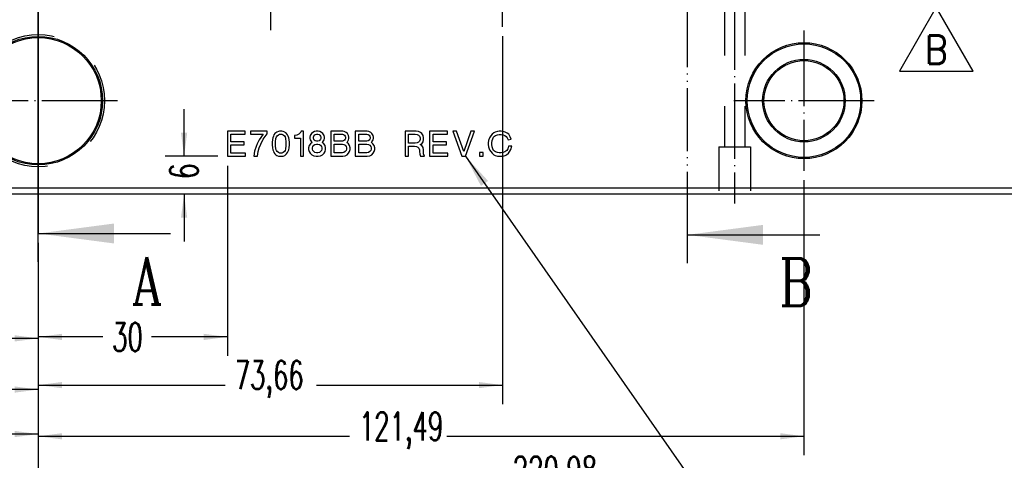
# Model space of a CAD drawing. Header units: inches. Extents: x -429 to 435, y -270 to 288.
# Tile 4 of 20: x -136 to -32, y -147 to -100. Entities that reach past the tile are written whole.
import ezdxf

# ---------------------------------------------------------------- set-up
doc = ezdxf.new("R2010")
doc.units = ezdxf.units.IN
for name, pattern in [('DASHED', [15, 7, -8]), ('DOT_CENTER', [14, 12, -1, 0, -1]), ('PHANTOM', [13, 10, -1, 0, -1, 0, -1])]:
    doc.linetypes.add(name, pattern=pattern)
doc.layers.add('1', color=7, linetype='Continuous')
doc.styles.add('CONVERTER_11', font='complex.shx', dxfattribs={"width": 0.76})
doc.styles.add('CONVERTER_12', font='txt.shx', dxfattribs={"width": 0.63})
doc.styles.add('CONVERTER_13', font='txt.shx', dxfattribs={"width": 0.9})
doc.dimstyles.new('ME10_DIM_116', dxfattribs={"dimtxt": 4.5, "dimasz": 3.75, "dimexe": 3, "dimexo": 1.5, "dimgap": 1.5, "dimtad": 0, "dimdsep": 46, "dimtxsty": 'CONVERTER_12', "dimsah": 1, "dimcen": 0.09, "dimclrd": 3, "dimclre": 3, "dimclrt": 3, "dimadec": 0, "dimazin": 0, "dimtfac": 1, "dimtdec": 4, "dimtix": 1, "dimtmove": 0, "dimatfit": 3, "dimfxl": 1, "dimtolj": 1, "dimtzin": 0, "dimarcsym": 0})
doc.dimstyles.new('ME10_DIM_117', dxfattribs={"dimtxt": 4.5, "dimasz": 3.75, "dimexe": 3, "dimexo": 1.5, "dimgap": 1.5, "dimtad": 0, "dimdsep": 46, "dimtxsty": 'CONVERTER_12', "dimsah": 1, "dimcen": 0.09, "dimclrd": 3, "dimclre": 3, "dimclrt": 3, "dimadec": 0, "dimazin": 0, "dimtfac": 1, "dimtdec": 4, "dimtix": 1, "dimtmove": 0, "dimatfit": 3, "dimfxl": 1, "dimtolj": 1, "dimtzin": 0, "dimarcsym": 0})
doc.dimstyles.new('ME10_DIM_118', dxfattribs={"dimtxt": 4.5, "dimasz": 3.75, "dimexe": 3, "dimexo": 1.5, "dimgap": 1.5, "dimtad": 0, "dimdsep": 46, "dimtxsty": 'CONVERTER_12', "dimsah": 1, "dimcen": 0.09, "dimclrd": 3, "dimclre": 3, "dimclrt": 3, "dimadec": 0, "dimazin": 0, "dimtfac": 1, "dimtdec": 4, "dimtix": 1, "dimtmove": 0, "dimatfit": 3, "dimfxl": 1, "dimtolj": 1, "dimtzin": 0, "dimarcsym": 0})
doc.dimstyles.new('ME10_DIM_122', dxfattribs={"dimtxt": 4.5, "dimasz": 3.75, "dimexe": 3, "dimexo": 1.5, "dimgap": 1.5, "dimtad": 0, "dimdsep": 46, "dimtxsty": 'CONVERTER_12', "dimsah": 1, "dimcen": 0.09, "dimclrd": 3, "dimclre": 3, "dimclrt": 3, "dimadec": 0, "dimazin": 0, "dimtfac": 1, "dimtdec": 4, "dimtix": 1, "dimtmove": 0, "dimatfit": 3, "dimfxl": 1, "dimtolj": 1, "dimtzin": 0, "dimarcsym": 0})
doc.dimstyles.new('ME10_DIM_123', dxfattribs={"dimtxt": 4.5, "dimasz": 3.75, "dimexe": 3, "dimexo": 1.5, "dimgap": 1.5, "dimtad": 0, "dimdsep": 46, "dimtxsty": 'CONVERTER_12', "dimsah": 1, "dimcen": 0.09, "dimclrd": 3, "dimclre": 3, "dimclrt": 3, "dimadec": 0, "dimazin": 0, "dimtfac": 1, "dimtdec": 4, "dimtix": 1, "dimtmove": 0, "dimatfit": 3, "dimfxl": 1, "dimtolj": 1, "dimtzin": 0, "dimarcsym": 0})
doc.dimstyles.new('ME10_DIM_69', dxfattribs={"dimtxt": 4.5, "dimasz": 3.75, "dimexe": 3, "dimexo": 1.5, "dimgap": 1.5, "dimtad": 0, "dimdsep": 46, "dimtxsty": 'CONVERTER_12', "dimsah": 1, "dimcen": 0.09, "dimclrd": 3, "dimclre": 3, "dimclrt": 3, "dimadec": 0, "dimazin": 0, "dimtfac": 1, "dimtdec": 4, "dimtix": 1, "dimtmove": 0, "dimatfit": 3, "dimfxl": 1, "dimtolj": 1, "dimtzin": 0, "dimarcsym": 0})
doc.dimstyles.new('ME10_DIM_70', dxfattribs={"dimtxt": 4.5, "dimasz": 3.75, "dimexe": 3, "dimexo": 1.5, "dimgap": 1.5, "dimtad": 0, "dimdsep": 46, "dimtxsty": 'CONVERTER_12', "dimsah": 1, "dimcen": 0.09, "dimclrd": 3, "dimclre": 3, "dimclrt": 3, "dimadec": 0, "dimazin": 0, "dimtfac": 1, "dimtdec": 4, "dimtix": 1, "dimtmove": 0, "dimatfit": 3, "dimfxl": 1, "dimtolj": 1, "dimtzin": 0, "dimarcsym": 0})
doc.dimstyles.new('ME10_DIM_71', dxfattribs={"dimtxt": 4.5, "dimasz": 3.75, "dimexe": 3, "dimexo": 1.5, "dimgap": 1.5, "dimtad": 0, "dimdsep": 46, "dimtxsty": 'CONVERTER_12', "dimsah": 1, "dimcen": 0.09, "dimclrd": 3, "dimclre": 3, "dimclrt": 3, "dimadec": 0, "dimazin": 0, "dimtfac": 1, "dimtdec": 4, "dimtix": 1, "dimtmove": 0, "dimatfit": 3, "dimfxl": 1, "dimtolj": 1, "dimtzin": 0, "dimarcsym": 0})
doc.dimstyles.new('ME10_DIM_72', dxfattribs={"dimtxt": 4.5, "dimasz": 3.75, "dimexe": 3, "dimexo": 1.5, "dimgap": 1.5, "dimtad": 0, "dimdsep": 46, "dimtxsty": 'CONVERTER_12', "dimsah": 1, "dimcen": 0.09, "dimclrd": 3, "dimclre": 3, "dimclrt": 3, "dimadec": 0, "dimazin": 0, "dimtfac": 1, "dimtdec": 4, "dimtix": 1, "dimtmove": 0, "dimatfit": 3, "dimfxl": 1, "dimtolj": 1, "dimtzin": 0, "dimarcsym": 0})
doc.dimstyles.new('ME10_DIM_73', dxfattribs={"dimtxt": 4.5, "dimasz": 3.75, "dimexe": 3, "dimexo": 1.5, "dimgap": 1.5, "dimtad": 0, "dimdsep": 46, "dimtxsty": 'CONVERTER_12', "dimsah": 1, "dimcen": 0.09, "dimclrd": 3, "dimclre": 3, "dimclrt": 3, "dimadec": 0, "dimazin": 0, "dimtfac": 1, "dimtdec": 4, "dimtix": 1, "dimtmove": 0, "dimatfit": 3, "dimfxl": 1, "dimtolj": 1, "dimtzin": 0, "dimarcsym": 0})
doc.dimstyles.new('ME10_DIM_74', dxfattribs={"dimtxt": 4.5, "dimasz": 3.75, "dimexe": 3, "dimexo": 1.5, "dimgap": 1.5, "dimtad": 0, "dimdsep": 46, "dimtxsty": 'CONVERTER_12', "dimsah": 1, "dimcen": 0.09, "dimclrd": 3, "dimclre": 3, "dimclrt": 3, "dimadec": 0, "dimazin": 0, "dimtfac": 1, "dimtdec": 4, "dimtix": 1, "dimtmove": 0, "dimatfit": 3, "dimfxl": 1, "dimtolj": 1, "dimtzin": 0, "dimarcsym": 0})
doc.dimstyles.new('ME10_DIM_75', dxfattribs={"dimtxt": 4.5, "dimasz": 3.75, "dimexe": 3, "dimexo": 1.5, "dimgap": 1.5, "dimtad": 0, "dimdsep": 46, "dimtxsty": 'CONVERTER_12', "dimsah": 1, "dimcen": 0.09, "dimclrd": 3, "dimclre": 3, "dimclrt": 3, "dimadec": 0, "dimazin": 0, "dimtfac": 1, "dimtdec": 4, "dimtix": 1, "dimtmove": 0, "dimatfit": 3, "dimfxl": 1, "dimtolj": 1, "dimtzin": 0, "dimarcsym": 0})
doc.dimstyles.new('ME10_DIM_76', dxfattribs={"dimtxt": 4.5, "dimasz": 3.75, "dimexe": 3, "dimexo": 1.5, "dimgap": 1.5, "dimtad": 0, "dimdsep": 46, "dimtxsty": 'CONVERTER_12', "dimsah": 1, "dimcen": 0.09, "dimclrd": 3, "dimclre": 3, "dimclrt": 3, "dimadec": 0, "dimazin": 0, "dimtfac": 1, "dimtdec": 4, "dimtix": 1, "dimtmove": 0, "dimatfit": 3, "dimfxl": 1, "dimtolj": 1, "dimtzin": 0, "dimarcsym": 0})
doc.dimstyles.new('ME10_DIM_93', dxfattribs={"dimtxt": 4.5, "dimasz": 3.75, "dimexe": 3, "dimexo": 1.5, "dimgap": 1.5, "dimtad": 0, "dimdsep": 46, "dimtxsty": 'CONVERTER_12', "dimsah": 1, "dimcen": 0.09, "dimclrd": 3, "dimclre": 3, "dimclrt": 3, "dimadec": 0, "dimazin": 0, "dimtol": 1, "dimtp": 0.03, "dimtm": 0.03, "dimtfac": 0.7, "dimtdec": 0, "dimtix": 1, "dimtmove": 0, "dimatfit": 3, "dimfxl": 1, "dimtolj": 1, "dimtzin": 0, "dimarcsym": 0})
doc.dimstyles.new('ME10_DIM_94', dxfattribs={"dimtxt": 4.5, "dimasz": 3.75, "dimexe": 3, "dimexo": 1.5, "dimgap": 1.5, "dimtad": 0, "dimdsep": 46, "dimtxsty": 'CONVERTER_12', "dimsah": 1, "dimcen": 0.09, "dimclrd": 3, "dimclre": 3, "dimclrt": 3, "dimadec": 0, "dimazin": 0, "dimtol": 1, "dimtp": 0.03, "dimtm": 0.03, "dimtfac": 0.7, "dimtdec": 0, "dimtix": 1, "dimtmove": 0, "dimatfit": 3, "dimfxl": 1, "dimtolj": 1, "dimtzin": 0, "dimarcsym": 0})
doc.dimstyles.get("Standard").update_dxf_attribs({"dimtxt": 0.18, "dimasz": 0.18, "dimexe": 0.18, "dimexo": 0.0625, "dimgap": 0.09, "dimtad": 0, "dimtih": 1, "dimtoh": 1, "dimdec": 4, "dimzin": 0, "dimdsep": 46, "dimtxsty": 'Standard', "dimcen": 0.09, "dimadec": 0, "dimazin": 0, "dimtfac": 1, "dimtdec": 4, "dimtofl": 0, "dimtmove": 0, "dimatfit": 3, "dimfxl": 1, "dimtolj": 1, "dimtzin": 0, "dimarcsym": 0})

# ---------------------------------------------------------------- blocks, each defined once
blk = doc.blocks.new('REV_TRIANGLE__26', base_point=(-39, -103.6))
at = {"layer": '1', "color": 7, "linetype": 'Continuous'}
for p, q in [((-39, -99.1), (-42.9, -105.85)), ((-35.1, -105.85), (-39, -99.1)), ((-42.9, -105.85), (-35.1, -105.85))]:
    blk.add_line(p, q, dxfattribs=at)
at = {"layer": '1', "color": 3, "insert": (-39, -103.6), "char_height": 3, "attachment_point": 5, "line_spacing_factor": 1.080432, "style": 'CONVERTER_13'}
blk.add_mtext('B', dxfattribs=at)
blk = doc.blocks.new('E7018-24196_large_stiffener__35', base_point=(-501, -178.3))
at = {"color": 3, "linetype": 'DASHED'}
for p, q in [((-92.11, -149.32), (-92.11, -170.8)), ((-88.91, -149.32), (-88.91, -170.8)), ((-93.01, -170.8), (-92.11, -170.8)), ((-93.01, -170.8), (-93.01, -178.3)), ((-92.11, -170.8), (-88.91, -170.8)), ((-88.91, -170.8), (-88.01, -170.8)), ((-88.01, -170.8), (-88.01, -178.3))]:
    blk.add_line(p, q, dxfattribs=at)
at = {"color": 7, "linetype": 'Continuous'}
for p, q in [((-168.15, -168.3), (-171, -168.3)), ((-171, -168.3), (-171, -172.3)), ((-168.15, -168.8), (-168.15, -168.3)), ((-164.7, -168.3), (-167.3, -168.3)), ((-167.3, -168.3), (-167.3, -168.8)), ((-164.7, -168.75), (-164.7, -168.3)), ((-163.45, -168.7), (-163.6, -168.9)), ((-163.3, -168.55), (-163.45, -168.7)), ((-163.15, -168.45), (-163.3, -168.55)), ((-162.9, -168.35), (-163.15, -168.45)), ((-162.7, -168.3), (-162.9, -168.35)), ((-162.35, -168.3), (-162.7, -168.3)), ((-162.15, -168.35), (-162.35, -168.3)), ((-161.9, -168.45), (-162.15, -168.35)), ((-161.75, -168.55), (-161.9, -168.45)), ((-161.6, -168.7), (-161.75, -168.55)), ((-161.45, -168.9), (-161.6, -168.7)), ((-159.5, -168.65), (-159.65, -168.8)), ((-159.35, -168.45), (-159.5, -168.65)), ((-159.3, -168.3), (-159.35, -168.45)), ((-158.9, -168.3), (-159.3, -168.3)), ((-158.9, -172.3), (-158.9, -168.3)), ((-157.65, -168.7), (-157.85, -169)), ((-157.45, -168.5), (-157.65, -168.7)), ((-157.15, -168.35), (-157.45, -168.5)), ((-156.9, -168.3), (-157.15, -168.35)), ((-156.6, -168.3), (-156.9, -168.3)), ((-156.35, -168.35), (-156.6, -168.3)), ((-156.05, -168.5), (-156.35, -168.35)), ((-155.85, -168.7), (-156.05, -168.5)), ((-155.65, -169), (-155.85, -168.7)), ((-152.7, -168.3), (-154.6, -168.3)), ((-154.6, -168.3), (-154.6, -172.3)), ((-152.45, -168.35), (-152.7, -168.3)), ((-152.15, -168.5), (-152.45, -168.35)), ((-151.95, -168.7), (-152.15, -168.5)), ((-151.75, -169), (-151.95, -168.7)), ((-148.8, -168.3), (-150.7, -168.3)), ((-150.7, -168.3), (-150.7, -172.3)), ((-148.55, -168.35), (-148.8, -168.3)), ((-148.25, -168.5), (-148.55, -168.35)), ((-148.05, -168.7), (-148.25, -168.5)), ((-147.85, -169), (-148.05, -168.7)), ((-142.8, -168.3), (-142.8, -172.3)), ((-141.05, -168.3), (-142.8, -168.3)), ((-140.65, -168.35), (-141.05, -168.3)), ((-140.35, -168.5), (-140.65, -168.35)), ((-140.15, -168.7), (-140.35, -168.5)), ((-139.95, -169), (-140.15, -168.7)), ((-136.05, -168.3), (-138.9, -168.3)), ((-138.9, -168.3), (-138.9, -172.3)), ((-136.05, -168.8), (-136.05, -168.3)), ((-134.65, -168.3), (-135.2, -168.3)), ((-135.2, -168.3), (-133.8, -172.3)), ((-133.5, -171.55), (-134.65, -168.3)), ((-132.35, -168.3), (-133.5, -171.55)), ((-133.2, -172.3), (-131.8, -168.3)), ((-131.8, -168.3), (-132.35, -168.3)), ((-128.7, -168.55), (-129, -168.8)), ((-128.5, -168.45), (-128.7, -168.55)), ((-128.15, -168.35), (-128.5, -168.45)), ((-127.85, -168.3), (-128.15, -168.35)), ((-127.55, -168.3), (-127.85, -168.3)), ((-127.25, -168.35), (-127.55, -168.3)), ((-126.9, -168.45), (-127.25, -168.35)), ((-126.6, -168.6), (-126.9, -168.45)), ((-126.35, -168.8), (-126.6, -168.6)), ((-170.45, -168.8), (-168.15, -168.8)), ((-170.45, -170), (-170.45, -168.8)), ((-168.35, -170), (-170.45, -170)), ((-168.35, -170.5), (-168.35, -170)), ((-167.3, -168.8), (-165.3, -168.8)), ((-165.95, -169.7), (-166.25, -170.3)), ((-165.3, -168.8), (-165.95, -169.7)), ((-165.7, -170.35), (-165.3, -169.6)), ((-165.3, -169.6), (-164.7, -168.75)), ((-163.85, -169.65), (-163.9, -170.1)), ((-163.9, -170.1), (-163.9, -170.5)), ((-163.8, -169.35), (-163.85, -169.65)), ((-163.7, -169.1), (-163.8, -169.35)), ((-163.6, -168.9), (-163.7, -169.1)), ((-163.35, -170), (-163.3, -169.45)), ((-163.35, -170.6), (-163.35, -170)), ((-163.3, -169.45), (-163.2, -169.2)), ((-163.2, -169.2), (-163.1, -169.05)), ((-163.1, -169.05), (-162.9, -168.9)), ((-162.9, -168.9), (-162.7, -168.8)), ((-162.7, -168.8), (-162.35, -168.8)), ((-162.35, -168.8), (-162.15, -168.9)), ((-162.15, -168.9), (-161.95, -169.05)), ((-161.95, -169.05), (-161.85, -169.2)), ((-161.85, -169.2), (-161.75, -169.45)), ((-161.75, -169.45), (-161.7, -170)), ((-161.7, -170), (-161.7, -170.6)), ((-161.35, -169.1), (-161.45, -168.9)), ((-161.25, -169.35), (-161.35, -169.1)), ((-161.2, -169.65), (-161.25, -169.35)), ((-161.15, -170.1), (-161.2, -169.65)), ((-161.15, -170.5), (-161.15, -170.1)), ((-160.35, -169), (-160.35, -169.4)), ((-160.25, -169), (-160.35, -169)), ((-160.35, -169.4), (-159.4, -169.4)), ((-160, -168.95), (-160.25, -169)), ((-159.85, -168.9), (-160, -168.95)), ((-159.65, -168.8), (-159.85, -168.9)), ((-159.4, -169.4), (-159.4, -172.3)), ((-157.85, -169), (-157.9, -169.25)), ((-157.9, -169.25), (-157.9, -169.45)), ((-157.9, -169.45), (-157.85, -169.7)), ((-157.85, -169.7), (-157.65, -170)), ((-157.55, -170.1), (-157.8, -170.3)), ((-157.65, -170), (-157.55, -170.1)), ((-157.35, -169.25), (-157.3, -169.1)), ((-157.35, -169.45), (-157.35, -169.25)), ((-157.3, -169.6), (-157.35, -169.45)), ((-157.3, -169.1), (-157.2, -168.95)), ((-157.2, -169.75), (-157.3, -169.6)), ((-157.2, -168.95), (-157.05, -168.85)), ((-157.05, -169.85), (-157.2, -169.75)), ((-157.05, -168.85), (-156.85, -168.8)), ((-156.85, -169.9), (-157.05, -169.85)), ((-156.85, -168.8), (-156.65, -168.8)), ((-156.65, -169.9), (-156.85, -169.9)), ((-156.65, -168.8), (-156.45, -168.85)), ((-156.45, -169.85), (-156.65, -169.9)), ((-156.45, -168.85), (-156.3, -168.95)), ((-156.3, -169.75), (-156.45, -169.85)), ((-156.3, -168.95), (-156.2, -169.1)), ((-156.2, -169.6), (-156.3, -169.75)), ((-156.2, -169.1), (-156.15, -169.25)), ((-156.15, -169.45), (-156.2, -169.6)), ((-156.15, -169.25), (-156.15, -169.45)), ((-155.95, -170.1), (-155.85, -170)), ((-155.7, -170.3), (-155.95, -170.1)), ((-155.85, -170), (-155.65, -169.7)), ((-155.6, -169.25), (-155.65, -169)), ((-155.65, -169.7), (-155.6, -169.45)), ((-155.6, -169.45), (-155.6, -169.25)), ((-154.05, -168.8), (-152.75, -168.8)), ((-154.05, -169.9), (-154.05, -168.8)), ((-152.75, -169.9), (-154.05, -169.9)), ((-152.75, -168.8), (-152.55, -168.85)), ((-152.55, -169.85), (-152.75, -169.9)), ((-152.55, -168.85), (-152.4, -168.95)), ((-152.4, -169.75), (-152.55, -169.85)), ((-152.4, -168.95), (-152.3, -169.1)), ((-152.3, -169.6), (-152.4, -169.75)), ((-152.3, -169.1), (-152.25, -169.25)), ((-152.25, -169.45), (-152.3, -169.6)), ((-152.25, -169.25), (-152.25, -169.45)), ((-152.05, -170.1), (-151.95, -170)), ((-151.8, -170.3), (-152.05, -170.1)), ((-151.95, -170), (-151.75, -169.7)), ((-151.7, -169.25), (-151.75, -169)), ((-151.75, -169.7), (-151.7, -169.45)), ((-151.7, -169.45), (-151.7, -169.25)), ((-150.15, -168.8), (-148.85, -168.8)), ((-150.15, -169.9), (-150.15, -168.8)), ((-148.85, -169.9), (-150.15, -169.9)), ((-148.85, -168.8), (-148.65, -168.85)), ((-148.65, -169.85), (-148.85, -169.9)), ((-148.65, -168.85), (-148.5, -168.95)), ((-148.5, -169.75), (-148.65, -169.85)), ((-148.5, -168.95), (-148.4, -169.1)), ((-148.4, -169.6), (-148.5, -169.75)), ((-148.4, -169.1), (-148.35, -169.25)), ((-148.35, -169.45), (-148.4, -169.6)), ((-148.35, -169.25), (-148.35, -169.45)), ((-148.15, -170.1), (-148.05, -170)), ((-147.9, -170.3), (-148.15, -170.1)), ((-148.05, -170), (-147.85, -169.7)), ((-147.8, -169.25), (-147.85, -169)), ((-147.85, -169.7), (-147.8, -169.45)), ((-147.8, -169.45), (-147.8, -169.25)), ((-142.25, -170.2), (-142.25, -168.8)), ((-142.25, -168.8), (-141.2, -168.8)), ((-141.2, -170.2), (-142.25, -170.2)), ((-141.2, -168.8), (-140.9, -168.85)), ((-140.9, -170.15), (-141.2, -170.2)), ((-140.9, -168.85), (-140.65, -168.95)), ((-140.65, -170.05), (-140.9, -170.15)), ((-140.65, -168.95), (-140.5, -169.1)), ((-140.5, -169.9), (-140.65, -170.05)), ((-140.5, -169.1), (-140.4, -169.35)), ((-140.4, -169.65), (-140.5, -169.9)), ((-140.4, -169.35), (-140.4, -169.65)), ((-140.15, -170.3), (-139.95, -170)), ((-139.9, -169.35), (-139.95, -169)), ((-139.95, -170), (-139.9, -169.65)), ((-139.9, -169.65), (-139.9, -169.35)), ((-138.35, -168.8), (-136.05, -168.8)), ((-138.35, -170), (-138.35, -168.8)), ((-136.25, -170), (-138.35, -170)), ((-136.25, -170.5), (-136.25, -170)), ((-129.55, -169.8), (-129.6, -170.15)), ((-129.6, -170.15), (-129.6, -170.45)), ((-129.4, -169.35), (-129.55, -169.8)), ((-129.2, -169.05), (-129.4, -169.35)), ((-129, -168.8), (-129.2, -169.05)), ((-129.05, -170.15), (-129, -169.8)), ((-129.05, -170.45), (-129.05, -170.15)), ((-129, -169.8), (-128.9, -169.5)), ((-128.9, -169.5), (-128.75, -169.25)), ((-128.75, -169.25), (-128.6, -169.1)), ((-128.6, -169.1), (-128.45, -169)), ((-128.45, -169), (-128.15, -168.9)), ((-128.15, -168.9), (-127.85, -168.85)), ((-127.85, -168.85), (-127.55, -168.85)), ((-127.55, -168.85), (-127.25, -168.9)), ((-127.25, -168.9), (-126.95, -169)), ((-126.95, -169), (-126.75, -169.15)), ((-126.75, -169.15), (-126.6, -169.35)), ((-126.6, -169.35), (-126.45, -169.7)), ((-126.45, -169.7), (-125.95, -169.6)), ((-126.1, -169.2), (-126.35, -168.8)), ((-125.95, -169.6), (-126.1, -169.2)), ((-170.45, -171.8), (-170.45, -170.5)), ((-170.45, -170.5), (-168.35, -170.5)), ((-168.1, -171.8), (-170.45, -171.8)), ((-168.1, -172.3), (-168.1, -171.8)), ((-166.7, -171.5), (-166.8, -172.3)), ((-166.45, -170.75), (-166.7, -171.5)), ((-166.25, -170.3), (-166.45, -170.75)), ((-166.2, -172.3), (-166.1, -171.55)), ((-166.1, -171.55), (-165.95, -170.95)), ((-165.95, -170.95), (-165.7, -170.35)), ((-163.9, -170.5), (-163.85, -170.95)), ((-163.85, -170.95), (-163.8, -171.25)), ((-163.8, -171.25), (-163.7, -171.5)), ((-163.7, -171.5), (-163.6, -171.7)), ((-163.6, -171.7), (-163.45, -171.9)), ((-163.3, -171.15), (-163.35, -170.6)), ((-163.2, -171.4), (-163.3, -171.15)), ((-163.1, -171.55), (-163.2, -171.4)), ((-162.9, -171.7), (-163.1, -171.55)), ((-162.7, -171.8), (-162.9, -171.7)), ((-162.35, -171.8), (-162.7, -171.8)), ((-162.15, -171.7), (-162.35, -171.8)), ((-161.95, -171.55), (-162.15, -171.7)), ((-161.85, -171.4), (-161.95, -171.55)), ((-161.75, -171.15), (-161.85, -171.4)), ((-161.7, -170.6), (-161.75, -171.15)), ((-161.6, -171.9), (-161.45, -171.7)), ((-161.45, -171.7), (-161.35, -171.5)), ((-161.35, -171.5), (-161.25, -171.25)), ((-161.25, -171.25), (-161.2, -170.95)), ((-161.2, -170.95), (-161.15, -170.5)), ((-158, -170.6), (-158.1, -170.95)), ((-158.1, -170.95), (-158.1, -171.2)), ((-158.1, -171.2), (-158, -171.55)), ((-157.8, -170.3), (-158, -170.6)), ((-158, -171.55), (-157.85, -171.8)), ((-157.85, -171.8), (-157.6, -172.05)), ((-157.5, -170.95), (-157.45, -170.75)), ((-157.5, -171.15), (-157.5, -170.95)), ((-157.45, -171.35), (-157.5, -171.15)), ((-157.45, -170.75), (-157.3, -170.55)), ((-157.3, -171.55), (-157.45, -171.35)), ((-157.3, -170.55), (-157.1, -170.4)), ((-157.1, -171.7), (-157.3, -171.55)), ((-157.1, -170.4), (-156.85, -170.35)), ((-156.85, -171.75), (-157.1, -171.7)), ((-156.85, -170.35), (-156.65, -170.35)), ((-156.65, -171.75), (-156.85, -171.75)), ((-156.65, -170.35), (-156.4, -170.4)), ((-156.4, -171.7), (-156.65, -171.75)), ((-156.4, -170.4), (-156.2, -170.55)), ((-156.2, -171.55), (-156.4, -171.7)), ((-156.2, -170.55), (-156.05, -170.75)), ((-156.05, -171.35), (-156.2, -171.55)), ((-156.05, -170.75), (-156, -170.95)), ((-156, -171.15), (-156.05, -171.35)), ((-156, -170.95), (-156, -171.15)), ((-155.9, -172.05), (-155.65, -171.8)), ((-155.5, -170.6), (-155.7, -170.3)), ((-155.65, -171.8), (-155.5, -171.55)), ((-155.4, -170.95), (-155.5, -170.6)), ((-155.5, -171.55), (-155.4, -171.2)), ((-155.4, -171.2), (-155.4, -170.95)), ((-154.05, -170.35), (-152.75, -170.35)), ((-154.05, -171.75), (-154.05, -170.35)), ((-152.75, -171.75), (-154.05, -171.75)), ((-152.75, -170.35), (-152.5, -170.4)), ((-152.5, -171.7), (-152.75, -171.75)), ((-152.5, -170.4), (-152.3, -170.55)), ((-152.3, -171.55), (-152.5, -171.7)), ((-152.3, -170.55), (-152.15, -170.75)), ((-152.15, -171.35), (-152.3, -171.55)), ((-152.15, -170.75), (-152.1, -170.95)), ((-152.1, -171.15), (-152.15, -171.35)), ((-152.1, -170.95), (-152.1, -171.15)), ((-152, -172.05), (-151.75, -171.8)), ((-151.6, -170.6), (-151.8, -170.3)), ((-151.75, -171.8), (-151.6, -171.55)), ((-151.5, -170.95), (-151.6, -170.6)), ((-151.6, -171.55), (-151.5, -171.2)), ((-151.5, -171.2), (-151.5, -170.95)), ((-150.15, -170.35), (-148.85, -170.35)), ((-150.15, -171.75), (-150.15, -170.35)), ((-148.85, -171.75), (-150.15, -171.75)), ((-148.85, -170.35), (-148.6, -170.4)), ((-148.6, -171.7), (-148.85, -171.75)), ((-148.6, -170.4), (-148.4, -170.55)), ((-148.4, -171.55), (-148.6, -171.7)), ((-148.4, -170.55), (-148.25, -170.75)), ((-148.25, -171.35), (-148.4, -171.55)), ((-148.25, -170.75), (-148.2, -170.95)), ((-148.2, -171.15), (-148.25, -171.35)), ((-148.2, -170.95), (-148.2, -171.15)), ((-148.1, -172.05), (-147.85, -171.8)), ((-147.7, -170.6), (-147.9, -170.3)), ((-147.85, -171.8), (-147.7, -171.55)), ((-147.6, -170.95), (-147.7, -170.6)), ((-147.7, -171.55), (-147.6, -171.2)), ((-147.6, -171.2), (-147.6, -170.95)), ((-142.25, -172.3), (-142.25, -170.7)), ((-142.25, -170.7), (-141.3, -170.7)), ((-141.3, -170.7), (-141, -170.75)), ((-141, -170.75), (-140.75, -170.85)), ((-140.75, -170.85), (-140.6, -171)), ((-140.6, -171), (-140.5, -171.25)), ((-140.5, -171.25), (-140.5, -171.55)), ((-140.5, -171.55), (-140.45, -171.95)), ((-140.4, -170.45), (-140.15, -170.3)), ((-140.15, -170.6), (-140.4, -170.45)), ((-139.95, -170.9), (-140.15, -170.6)), ((-139.9, -171.25), (-139.95, -170.9)), ((-139.9, -171.55), (-139.9, -171.25)), ((-139.85, -171.9), (-139.9, -171.55)), ((-138.35, -171.8), (-138.35, -170.5)), ((-138.35, -170.5), (-136.25, -170.5)), ((-136, -171.8), (-138.35, -171.8)), ((-136, -172.3), (-136, -171.8)), ((-131, -171.7), (-131, -172.3)), ((-130.4, -171.7), (-131, -171.7)), ((-130.4, -172.3), (-130.4, -171.7)), ((-129.6, -170.45), (-129.55, -170.8)), ((-129.55, -170.8), (-129.4, -171.25)), ((-129.4, -171.25), (-129.2, -171.55)), ((-129.2, -171.55), (-129, -171.8)), ((-129, -170.8), (-129.05, -170.45)), ((-128.9, -171.1), (-129, -170.8)), ((-129, -171.8), (-128.7, -172.05)), ((-128.75, -171.35), (-128.9, -171.1)), ((-128.6, -171.5), (-128.75, -171.35)), ((-128.45, -171.6), (-128.6, -171.5)), ((-128.15, -171.7), (-128.45, -171.6)), ((-127.85, -171.75), (-128.15, -171.7)), ((-127.55, -171.75), (-127.85, -171.75)), ((-127.25, -171.7), (-127.55, -171.75)), ((-126.95, -171.6), (-127.25, -171.7)), ((-126.8, -171.5), (-126.95, -171.6)), ((-126.65, -171.35), (-126.8, -171.5)), ((-126.7, -172.05), (-126.4, -171.8)), ((-126.5, -171.1), (-126.65, -171.35)), ((-126.4, -170.7), (-126.5, -171.1)), ((-125.85, -170.7), (-126.4, -170.7)), ((-126.4, -171.8), (-126.15, -171.5)), ((-126.15, -171.5), (-126, -171.2)), ((-126, -171.2), (-125.85, -170.7)), ((-171, -172.3), (-168.1, -172.3)), ((-166.8, -172.3), (-166.2, -172.3)), ((-163.45, -171.9), (-163.3, -172.05)), ((-163.3, -172.05), (-163.15, -172.15)), ((-163.15, -172.15), (-162.9, -172.25)), ((-162.9, -172.25), (-162.7, -172.3)), ((-162.7, -172.3), (-162.35, -172.3)), ((-162.35, -172.3), (-162.15, -172.25)), ((-162.15, -172.25), (-161.9, -172.15)), ((-161.9, -172.15), (-161.75, -172.05)), ((-161.75, -172.05), (-161.6, -171.9)), ((-159.4, -172.3), (-158.9, -172.3)), ((-157.6, -172.05), (-157.3, -172.2)), ((-157.3, -172.2), (-156.9, -172.3)), ((-156.9, -172.3), (-156.6, -172.3)), ((-156.6, -172.3), (-156.2, -172.2)), ((-156.2, -172.2), (-155.9, -172.05)), ((-154.6, -172.3), (-152.7, -172.3)), ((-152.7, -172.3), (-152.3, -172.2)), ((-152.3, -172.2), (-152, -172.05)), ((-150.7, -172.3), (-148.8, -172.3)), ((-148.8, -172.3), (-148.4, -172.2)), ((-148.4, -172.2), (-148.1, -172.05)), ((-142.8, -172.3), (-142.25, -172.3)), ((-140.45, -171.95), (-140.35, -172.3)), ((-140.35, -172.3), (-139.7, -172.3)), ((-139.7, -172.3), (-139.85, -171.9)), ((-138.9, -172.3), (-136, -172.3)), ((-133.8, -172.3), (-133.2, -172.3)), ((-131, -172.3), (-130.4, -172.3)), ((-128.7, -172.05), (-128.5, -172.15)), ((-128.5, -172.15), (-128.15, -172.25)), ((-128.15, -172.25), (-127.85, -172.3)), ((-127.85, -172.3), (-127.55, -172.3)), ((-127.55, -172.3), (-127.25, -172.25)), ((-127.25, -172.25), (-126.9, -172.15)), ((-126.9, -172.15), (-126.7, -172.05)), ((-497, -177.3), (95, -177.3)), ((-93.01, -178.3), (-308.99, -178.3)), ((-88.01, -178.3), (-93.01, -178.3)), ((44.31, -178.3), (-88.01, -178.3))]:
    blk.add_line(p, q, dxfattribs=at)
at = {"color": 3, "linetype": 'DASHED'}
blk.add_circle((-201, -163.47), 10.5, dxfattribs=at)
at = {"color": 7, "linetype": 'Continuous'}
for centre, radius in [((-201, -163.47), 10.2), ((-201, -163.47), 10), ((-79.51, -163.47), 9.2), ((-79.51, -163.47), 9), ((-79.51, -163.47), 6.55), ((-79.51, -163.47), 6.35)]:
    blk.add_circle(centre, radius, dxfattribs=at)
at = {"layer": '1', "color": 1, "linetype": 'DOT_CENTER'}
for p, q in [((-164.17, -46.39), (-164.17, -152.29)), ((-127.34, -151.73), (-127.34, -127.57)), ((-90.51, -146.57), (-90.51, -179.8)), ((-201, -150.92), (-201, -176.02)), ((-79.51, -152.35), (-79.51, -174.59)), ((-188.45, -163.47), (-213.55, -163.47)), ((-68.39, -163.47), (-90.63, -163.47))]:
    blk.add_line(p, q, dxfattribs=at)
blk = doc.blocks.new('*D108')
at = {"layer": '1', "color": 3, "linetype": 'Continuous'}
for p, q in [((-248.83, -176.09), (-248.83, -204.19)), ((-201, -186.04), (-201, -204.19)), ((-232.05, -201.19), (-248.83, -201.19)), ((-201, -201.19), (-217.56, -201.19))]:
    blk.add_line(p, q, dxfattribs=at)
at = {"layer": '1', "color": 3}
for points in [[(-245.08, -200.69), (-245.08, -201.68), (-248.83, -201.19)], [(-204.75, -201.68), (-204.75, -200.69), (-201, -201.19)]]:
    blk.add_solid(points, dxfattribs=at)
at = {"layer": '1', "color": 3, "insert": (-230.55, -203.21), "char_height": 4.5, "attachment_point": 7, "rotation": 0.0001, "line_spacing_factor": 0.60024, "style": 'CONVERTER_12'}
blk.add_mtext('47,83', dxfattribs=at)
blk = doc.blocks.new('*D109')
at = {"layer": '1', "color": 3, "linetype": 'Continuous'}
for p, q in [((-274.66, -152.21), (-274.66, -212.31)), ((-201, -186.04), (-201, -212.31)), ((-239.26, -209.31), (-274.66, -209.31)), ((-201, -209.31), (-224.76, -209.31))]:
    blk.add_line(p, q, dxfattribs=at)
at = {"layer": '1', "color": 3}
for points in [[(-270.91, -208.81), (-270.91, -209.8), (-274.66, -209.31)], [(-204.75, -209.8), (-204.75, -208.81), (-201, -209.31)]]:
    blk.add_solid(points, dxfattribs=at)
at = {"layer": '1', "color": 3, "insert": (-237.76, -211.33), "char_height": 4.5, "attachment_point": 7, "rotation": 0.0001, "line_spacing_factor": 0.60024, "style": 'CONVERTER_12'}
blk.add_mtext('73,66', dxfattribs=at)
blk = doc.blocks.new('*D110')
at = {"layer": '1', "color": 3, "linetype": 'Continuous'}
for p, q in [((-396.15, -176.09), (-396.15, -219.37)), ((-201, -186.04), (-201, -219.37)), ((-318.02, -216.37), (-396.15, -216.37)), ((-201, -216.37), (-302.58, -216.37))]:
    blk.add_line(p, q, dxfattribs=at)
at = {"layer": '1', "color": 3}
for points in [[(-392.4, -215.87), (-392.4, -216.86), (-396.15, -216.37)], [(-204.75, -216.86), (-204.75, -215.87), (-201, -216.37)]]:
    blk.add_solid(points, dxfattribs=at)
at = {"layer": '1', "color": 3, "insert": (-316.52, -218.39), "char_height": 4.5, "attachment_point": 7, "rotation": 0.0001, "line_spacing_factor": 0.60024, "style": 'CONVERTER_12'}
blk.add_mtext('195,15', dxfattribs=at)
blk = doc.blocks.new('*D111')
at = {"layer": '1', "color": 3, "linetype": 'Continuous'}
for p, q in [((-421.98, -153.06), (-421.98, -227.49)), ((-201, -186.04), (-201, -227.49)), ((-340.76, -224.49), (-421.98, -224.49)), ((-201, -224.49), (-323.43, -224.49))]:
    blk.add_line(p, q, dxfattribs=at)
at = {"layer": '1', "color": 3}
for points in [[(-418.23, -224), (-418.23, -224.98), (-421.98, -224.49)], [(-204.75, -224.98), (-204.75, -224), (-201, -224.49)]]:
    blk.add_solid(points, dxfattribs=at)
at = {"layer": '1', "color": 3, "insert": (-339.26, -226.51), "char_height": 4.5, "attachment_point": 7, "rotation": 0.0001, "line_spacing_factor": 0.60024, "style": 'CONVERTER_12'}
blk.add_mtext('220,98', dxfattribs=at)
blk = doc.blocks.new('*D112')
at = {"layer": '1', "color": 3, "linetype": 'Continuous'}
for p, q in [((-127.34, -153.23), (-127.34, -211.6)), ((-201, -186.04), (-201, -211.6)), ((-201, -208.6), (-171.33, -208.6)), ((-156.83, -208.6), (-127.34, -208.6))]:
    blk.add_line(p, q, dxfattribs=at)
at = {"layer": '1', "color": 3}
for points in [[(-197.25, -208.11), (-197.25, -209.09), (-201, -208.6)], [(-131.09, -209.09), (-131.09, -208.11), (-127.34, -208.6)]]:
    blk.add_solid(points, dxfattribs=at)
at = {"layer": '1', "color": 3, "insert": (-169.83, -210.63), "char_height": 4.5, "attachment_point": 7, "rotation": 0.0001, "line_spacing_factor": 0.60024, "style": 'CONVERTER_12'}
blk.add_mtext('73,66', dxfattribs=at)
blk = doc.blocks.new('*D113')
at = {"layer": '1', "color": 3, "linetype": 'Continuous'}
for p, q in [((-79.51, -176.09), (-79.51, -219.72)), ((-201, -186.04), (-201, -219.72)), ((-201, -216.72), (-151.62, -216.72)), ((-136.18, -216.72), (-79.51, -216.72))]:
    blk.add_line(p, q, dxfattribs=at)
at = {"layer": '1', "color": 3}
for points in [[(-197.25, -216.23), (-197.25, -217.21), (-201, -216.72)], [(-83.26, -217.21), (-83.26, -216.23), (-79.51, -216.72)]]:
    blk.add_solid(points, dxfattribs=at)
at = {"layer": '1', "color": 3, "insert": (-150.12, -218.75), "char_height": 4.5, "attachment_point": 7, "rotation": 0.0001, "line_spacing_factor": 0.60024, "style": 'CONVERTER_12'}
blk.add_mtext('121,49', dxfattribs=at)
blk = doc.blocks.new('*D114')
at = {"layer": '1', "color": 3, "linetype": 'Continuous'}
for p, q in [((19.98, -153.32), (19.98, -226.78)), ((-201, -186.04), (-201, -226.78)), ((-201, -223.78), (-127.2, -223.78)), ((-109.86, -223.78), (19.98, -223.78))]:
    blk.add_line(p, q, dxfattribs=at)
at = {"layer": '1', "color": 3}
for points in [[(-197.25, -223.29), (-197.25, -224.28), (-201, -223.78)], [(16.23, -224.28), (16.23, -223.29), (19.98, -223.78)]]:
    blk.add_solid(points, dxfattribs=at)
at = {"layer": '1', "color": 3, "insert": (-125.7, -225.81), "char_height": 4.5, "attachment_point": 7, "rotation": 0.0001, "line_spacing_factor": 0.60024, "style": 'CONVERTER_12'}
blk.add_mtext('220,98', dxfattribs=at)
blk = doc.blocks.new('*D115')
at = {"layer": '1', "color": 3, "linetype": 'Continuous'}
for p, q in [((67.81, -155.72), (67.81, -234.9)), ((-201, -186.04), (-201, -234.9)), ((-201, -231.9), (-62.82, -231.9)), ((-46.43, -231.9), (67.81, -231.9))]:
    blk.add_line(p, q, dxfattribs=at)
at = {"layer": '1', "color": 3}
for points in [[(-197.25, -231.41), (-197.25, -232.4), (-201, -231.9)], [(64.06, -232.4), (64.06, -231.41), (67.81, -231.9)]]:
    blk.add_solid(points, dxfattribs=at)
at = {"layer": '1', "color": 3, "insert": (-61.32, -233.93), "char_height": 4.5, "attachment_point": 7, "rotation": 0.0001, "line_spacing_factor": 0.60024, "style": 'CONVERTER_12'}
blk.add_mtext('268,81', dxfattribs=at)
blk = doc.blocks.new('*D132')
at = {"layer": '1', "color": 3, "linetype": 'Continuous'}
for p, q in [((-248.5, 6.26), (-248.5, -8.57)), ((-201, -183.04), (-201, -2.57)), ((-248.5, -5.57), (-235.81, -5.57)), ((-214.29, -5.57), (-201, -5.57))]:
    blk.add_line(p, q, dxfattribs=at)
at = {"layer": '1', "color": 3}
for points in [[(-244.75, -5.07), (-244.75, -6.06), (-248.5, -5.57)], [(-204.75, -6.06), (-204.75, -5.07), (-201, -5.57)]]:
    blk.add_solid(points, dxfattribs=at)
at = {"layer": '1', "color": 3, "insert": (-234.31, -7.59), "char_height": 4.5, "attachment_point": 7, "rotation": 0.0001, "line_spacing_factor": 0.60024, "style": 'CONVERTER_12'}
blk.add_mtext('\\C3;47,5\\C3;\\H3.15;{\\Fgdt;`}0,03', dxfattribs=at)
blk = doc.blocks.new('*D133')
at = {"layer": '1', "color": 3, "linetype": 'Continuous'}
for p, q in [((-153.5, 6.48), (-153.5, -8.57)), ((-201, -183.04), (-201, -2.57)), ((-185.72, -5.57), (-201, -5.57)), ((-153.5, -5.57), (-164.2, -5.57))]:
    blk.add_line(p, q, dxfattribs=at)
at = {"layer": '1', "color": 3}
for points in [[(-197.25, -5.07), (-197.25, -6.06), (-201, -5.57)], [(-157.25, -6.06), (-157.25, -5.07), (-153.5, -5.57)]]:
    blk.add_solid(points, dxfattribs=at)
at = {"layer": '1', "color": 3, "insert": (-184.22, -7.59), "char_height": 4.5, "attachment_point": 7, "rotation": 0.0001, "line_spacing_factor": 0.60024, "style": 'CONVERTER_12'}
blk.add_mtext('\\C3;47,5\\C3;\\H3.15;{\\Fgdt;`}0,03', dxfattribs=at)
blk = doc.blocks.new('*D155')
at = {"layer": '1', "color": 3, "linetype": 'Continuous'}
for p, q in [((-273, -18), (-273, -30.67)), ((-201, -183.04), (-201, -24.67)), ((-273, -27.67), (-239.61, -27.67)), ((-231.89, -27.67), (-201, -27.67))]:
    blk.add_line(p, q, dxfattribs=at)
at = {"layer": '1', "color": 3}
for points in [[(-269.25, -27.17), (-269.25, -28.16), (-273, -27.67)], [(-204.75, -28.16), (-204.75, -27.17), (-201, -27.67)]]:
    blk.add_solid(points, dxfattribs=at)
at = {"layer": '1', "color": 3, "insert": (-238.11, -29.92), "char_height": 4.5, "attachment_point": 7, "rotation": 0.0001, "line_spacing_factor": 0.60024, "style": 'CONVERTER_12'}
blk.add_mtext('72', dxfattribs=at)
blk = doc.blocks.new('*D156')
at = {"layer": '1', "color": 3, "linetype": 'Continuous'}
for p, q in [((-259.36, 68.87), (-259.36, 50.81)), ((-201, -183.04), (-201, 56.81)), ((-259.36, 53.81), (-238.65, 53.81)), ((-224.15, 53.81), (-201, 53.81))]:
    blk.add_line(p, q, dxfattribs=at)
at = {"layer": '1', "color": 3}
for points in [[(-255.61, 54.3), (-255.61, 53.32), (-259.36, 53.81)], [(-204.75, 53.32), (-204.75, 54.3), (-201, 53.81)]]:
    blk.add_solid(points, dxfattribs=at)
at = {"layer": '1', "color": 3, "insert": (-237.15, 51.78), "char_height": 4.5, "attachment_point": 7, "rotation": 0.0001, "line_spacing_factor": 0.60024, "style": 'CONVERTER_12'}
blk.add_mtext('58,36', dxfattribs=at)
blk = doc.blocks.new('*D157')
at = {"layer": '1', "color": 3, "linetype": 'Continuous'}
for p, q in [((-266.78, 62.18), (-266.78, 40.36)), ((-201, -183.04), (-201, 46.36)), ((-266.78, 43.36), (-242.87, 43.36)), ((-228.38, 43.36), (-201, 43.36))]:
    blk.add_line(p, q, dxfattribs=at)
at = {"layer": '1', "color": 3}
for points in [[(-263.03, 43.86), (-263.03, 42.87), (-266.78, 43.36)], [(-204.75, 42.87), (-204.75, 43.86), (-201, 43.36)]]:
    blk.add_solid(points, dxfattribs=at)
at = {"layer": '1', "color": 3, "insert": (-241.37, 41.34), "char_height": 4.5, "attachment_point": 7, "rotation": 0.0001, "line_spacing_factor": 0.60024, "style": 'CONVERTER_12'}
blk.add_mtext('65,78', dxfattribs=at)
blk = doc.blocks.new('*D161')
at = {"layer": '1', "color": 3, "linetype": 'Continuous'}
for p, q in [((-171, -173.8), (-171, -203.95)), ((-201, -186.04), (-201, -203.95)), ((-190.78, -200.95), (-201, -200.95)), ((-171, -200.95), (-183.06, -200.95))]:
    blk.add_line(p, q, dxfattribs=at)
at = {"layer": '1', "color": 3}
for points in [[(-197.25, -200.46), (-197.25, -201.45), (-201, -200.95)], [(-174.75, -201.45), (-174.75, -200.46), (-171, -200.95)]]:
    blk.add_solid(points, dxfattribs=at)
at = {"layer": '1', "color": 3, "insert": (-189.28, -203.2), "char_height": 4.5, "attachment_point": 7, "rotation": 0.0001, "line_spacing_factor": 0.60024, "style": 'CONVERTER_12'}
blk.add_mtext('30', dxfattribs=at)
blk = doc.blocks.new('*D162')
at = {"layer": '1', "color": 3, "linetype": 'Continuous'}
for p, q in [((-177.86, -172.3), (-177.86, -164.8)), ((-172.5, -172.3), (-180.86, -172.3)), ((-94.51, -178.3), (-180.86, -178.3)), ((-177.86, -178.3), (-177.86, -185.8))]:
    blk.add_line(p, q, dxfattribs=at)
at = {"layer": '1', "color": 3}
for points in [[(-178.36, -168.55), (-177.37, -168.55), (-177.86, -172.3)], [(-177.37, -182.05), (-178.36, -182.05), (-177.86, -178.3)]]:
    blk.add_solid(points, dxfattribs=at)
at = {"layer": '1', "color": 3, "insert": (-175.61, -175.87), "char_height": 4.5, "attachment_point": 7, "rotation": 90, "line_spacing_factor": 0.60024, "style": 'CONVERTER_12'}
blk.add_mtext('6', dxfattribs=at)
blk = doc.blocks.new('A-A__33', base_point=(-201, -223.2))
at = {"layer": '1', "color": 4, "linetype": 'PHANTOM'}
blk.add_line((-201, 302.88), (-201, -184.54), dxfattribs=at)
at = {"layer": '1', "color": 4}
blk.add_solid([(-189, -182.96), (-189, -186.12), (-201, -184.54)], dxfattribs=at)
at = {"layer": '1', "color": 4, "insert": (-183.75, -192.04), "char_height": 7.5, "attachment_point": 5, "line_spacing_factor": 1.080432, "style": 'CONVERTER_11'}
blk.add_mtext('A', dxfattribs=at)
at = {"layer": '1', "color": 4, "linetype": 'Continuous', "has_arrowhead": 0}
for points in [[(-201, -184.54), (-201, -180.04)], [(-201, -184.54), (-180, -184.54)], [(-201, -189.04), (-201, -184.54)]]:
    blk.add_leader(points, dimstyle='Standard', dxfattribs=at)
blk = doc.blocks.new('B-B__34')
at = {"layer": '1', "color": 4, "linetype": 'PHANTOM'}
blk.add_line((-98, -184.76), (-98, 6.68), dxfattribs=at)
at = {"layer": '1', "color": 4}
blk.add_solid([(-86, -183.18), (-86, -186.34), (-98, -184.76)], dxfattribs=at)
at = {"layer": '1', "color": 4, "insert": (-80.75, -192.26), "char_height": 7.5, "attachment_point": 5, "line_spacing_factor": 1.080432, "style": 'CONVERTER_11'}
blk.add_mtext('B', dxfattribs=at)
at = {"layer": '1', "color": 4, "linetype": 'Continuous', "has_arrowhead": 0}
for points in [[(-98, -184.76), (-98, -180.26)], [(-98, -184.76), (-77, -184.76)], [(-98, -189.26), (-98, -184.76)]]:
    blk.add_leader(points, dimstyle='Standard', dxfattribs=at)
blk = doc.blocks.new('front1', base_point=(-201, 58.5))
at = {"layer": '1', "color": 3}
blk.add_solid([(-129.627, -176.208), (-130.76, -177), (-133.2, -172.3)], dxfattribs=at)
blk.add_blockref('E7018-24196_large_stiffener__35', (-501, -178.3))
at = {"layer": '1'}
for name, p in [('B-B__34', (0, 0)), ('A-A__33', (-201, -223.205))]:
    blk.add_blockref(name, p, dxfattribs=at)
at = {"layer": '1', "xscale": 1.5, "yscale": 1.5, "zscale": 1.5}
blk.add_blockref('REV_TRIANGLE__26', (-58.507, -155.397), dxfattribs=at)
at = {"layer": '1'}
for base, p1, p2, dimstyle, picture, middle in [((-259.362, 53.809), (-201, -184.539), (-259.362, 70.37), 'ME10_DIM_117', '*D156', (-231.397, 53.809)), ((-266.784, 43.362), (-201, -184.539), (-266.784, 63.681), 'ME10_DIM_118', '*D157', (-235.625, 43.362)), ((-153.5, -5.565), (-201, -184.539), (-153.5, 7.98), 'ME10_DIM_94', '*D133', (-174.961, -5.565)), ((-248.5, -5.565), (-201, -184.539), (-248.5, 7.76), 'ME10_DIM_93', '*D132', (-225.049, -5.565)), ((-273, -27.667), (-201, -184.539), (-273, -16.5), 'ME10_DIM_116', '*D155', (-235.749, -27.667)), ((-201, -209.306), (-274.66, -150.713), (-201, -184.539), 'ME10_DIM_70', '*D109', (-232.011, -209.306)), ((-201, -224.489), (-421.98, -151.564), (-201, -184.539), 'ME10_DIM_72', '*D111', (-332.098, -224.489)), ((-201, -208.6), (-127.34, -151.735), (-201, -184.539), 'ME10_DIM_73', '*D112', (-164.077, -208.6)), ((-201, -223.783), (19.98, -151.82), (-201, -184.539), 'ME10_DIM_75', '*D114', (-118.53, -223.783)), ((-201, -231.903), (67.81, -154.218), (-201, -184.539), 'ME10_DIM_76', '*D115', (-54.623, -231.903)), ((-171, -200.953), (-201, -184.539), (-171, -172.3), 'ME10_DIM_122', '*D161', (-186.92, -200.953)), ((-201, -216.368), (-396.15, -174.591), (-201, -184.539), 'ME10_DIM_71', '*D110', (-310.3, -216.368)), ((-201, -201.186), (-248.83, -174.591), (-201, -184.539), 'ME10_DIM_69', '*D108', (-224.806, -201.186)), ((-201, -216.721), (-79.51, -174.591), (-201, -184.539), 'ME10_DIM_74', '*D113', (-143.899, -216.721))]:
    dim = blk.add_linear_dim(base=base, p1=p1, p2=p2, dimstyle=dimstyle, dxfattribs=at)
    dim.commit()
    dim.dimension.update_dxf_attribs({"geometry": picture, "text_midpoint": middle, "text_rotation": 0.00014})
dim = blk.add_linear_dim(base=(-177.863, -172.3), p1=(-93.01, -178.3), p2=(-171, -172.3), angle=90, dimstyle='ME10_DIM_123', dxfattribs=at)
dim.commit()
dim.dimension.update_dxf_attribs({"geometry": '*D162', "text_midpoint": (-177.863, -174.925), "text_rotation": 90})
at = {"layer": '1', "color": 3, "linetype": 'Continuous', "has_arrowhead": 0}
blk.add_leader([(-133.2, -172.3), (-85.66, -240.351)], dimstyle='Standard', dxfattribs=at)

msp = doc.modelspace()

# ---------------------------------------------------------------- block references
at = {"xscale": 0.66666666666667, "yscale": 0.66666666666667, "zscale": 0.66666666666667}
msp.add_blockref('front1', (-134, 39), dxfattribs=at)

doc.saveas('drawing.dxf')
